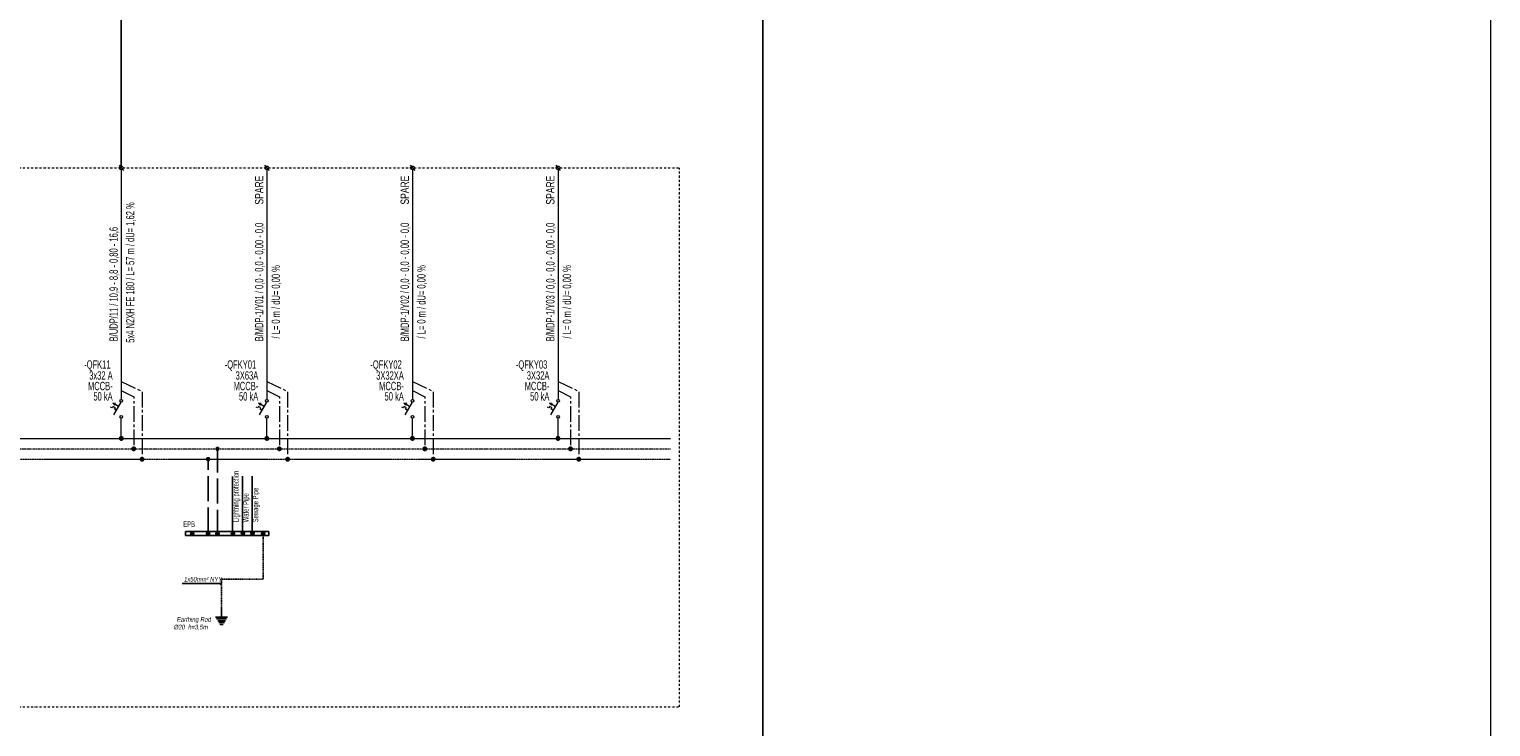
# Model space of a CAD drawing. Header units: millimetres. Extents: x -249865 to 125158, y -30755 to 173378.
# Tile 31 of 34: x 84996 to 120135, y 108419 to 125178. Entities that reach past the tile are written whole.
import ezdxf
from ezdxf.enums import TextEntityAlignment as Align

# ---------------------------------------------------------------- set-up
doc = ezdxf.new("R2010")
doc.units = ezdxf.units.MM
for name, pattern in [('ACAD_ISO02W100', [15, 12, -3]), ('CENTER2', [1.125, 0.75, -0.125, 0.125, -0.125]), ('CENTERX2', [4, 2.5, -0.5, 0.5, -0.5]), ('DASHDOT', [1, 0.5, -0.25, 0, -0.25]), ('DASHED2', [0.375, 0.25, -0.125])]:
    doc.linetypes.add(name, pattern=pattern)
for name, color, linetype, lineweight in [('A-XREF-MIMARI-2$0$M_NOTE', 8, 'Continuous', 5), ('E-TP-BARA-N', 11, 'DASHED2', 13), ('E-TP-BARA-P', 6, 'Continuous', 18), ('E-TP-BARA-PE', 91, 'CENTER2', 13), ('E-TP-CIZIM', 3, 'Continuous', 13), ('E-TP-CIZIM-TEXT', 150, 'Continuous', 13), ('E_PANO-CERCEVE', 1, 'Continuous', 9), ('Текст', 7, 'Continuous', 25)]:
    doc.layers.add(name, color=color, linetype=linetype, lineweight=lineweight)
for name, color, linetype in [('E-LEJANT', 7, 'Continuous'), ('E_PANO-CIZIM', 7, 'Continuous'), ('KDmuh-2', 10, 'Continuous'), ('KDmuh-3', 4, 'Continuous'), ('KDmuh-Yangın', 100, 'CENTERX2'), ('KDmuh-yazı1', 7, 'Continuous'), ('WINDOWS', 5, 'Continuous')]:
    doc.layers.add(name, color=color, linetype=linetype)
doc.styles.add('EM-TP-YAZI-SHX', font='swisscl.ttf', dxfattribs={"width": 0.6})
doc.styles.add('KDmuhendislik-2', font='swisscl.ttf')
doc.styles.add('TROMANS', font='arial.ttf')

# ---------------------------------------------------------------- blocks, each defined once
blk = doc.blocks.new('VG-PN-AP-CIKIS-2')
at = {"layer": 'E-TP-BARA-N', "linetype": 'CENTER2', "ltscale": 50, "flags": 128}
blk.add_lwpolyline([(0, 1364.8), (30, 1350.3), (30, 1225)], dxfattribs=at)
at = {"layer": 'E-TP-BARA-P', "linetype": 'Continuous'}
for p, q in [((0, 1895.6), (0, 1343.5)), ((0, 1250), (0, 1298.7))]:
    blk.add_line(p, q, dxfattribs=at)
at = {"layer": 'E-TP-BARA-PE', "ltscale": 50, "flags": 128}
blk.add_lwpolyline([(0, 1387), (50, 1362.8), (50, 1200)], dxfattribs=at)
at = {"layer": 'E-TP-CIZIM', "color": 7}
for p, q in [((-0.8, 1337.2), (-18.4, 1306.7)), ((-6.7, 1327), (-14.8, 1331.5))]:
    blk.add_line(p, q, dxfattribs=at)
at = {"layer": 'E-TP-CIZIM', "color": 7, "flags": 128}
blk.add_lwpolyline([(-12, 1317.7), (-16.3, 1320.1), (-14.2, 1323.8), (-19.8, 1327), (-21.9, 1323.2), (-25.6, 1325.3)], dxfattribs=at)
blk.add_lwpolyline([(-15.8, 1329.8), (-13.7, 1333.5), (-20.4, 1334.8)], close=True, dxfattribs=at)
at = {"layer": 'E-TP-CIZIM', "color": 1, "linetype": 'Continuous', "const_width": 5.93}
blk.add_lwpolyline([(-3, 1250, 1), (3, 1250, 1)], format="xyb", close=True, dxfattribs=at)
at = {"layer": 'E-TP-CIZIM', "color": 1, "linetype": 'Continuous', "const_width": 5.93, "elevation": 0}
for points in [[(27, 1225, 1), (32.9, 1225, 1)], [(47, 1200, 1), (52.9, 1200, 1)]]:
    blk.add_lwpolyline(points, format="xyb", close=True, dxfattribs=at)
at = {"layer": 'E-TP-CIZIM', "color": 7}
for centre in [(0, 1340.3), (0, 1301.9)]:
    blk.add_circle(centre, 3.2, dxfattribs=at)
at = {"layer": 'E_PANO-CERCEVE', "linetype": 'Continuous'}
blk.add_line((-5.4, 1906.3), (5.4, 1893.7), dxfattribs=at)
blk.add_ellipse((0, 1900), major_axis=(-4.45, 0), ratio=1, start_param=5.497787, end_param=11.780972, dxfattribs=at)
at = {"style": 'EM-TP-YAZI-SHX', "width": 0.8, "flags": 13}
blk.add_attdef('GEN', text='', height=20, dxfattribs=at).set_placement((26, 1172.8), align=Align.MIDDLE)
at = {"layer": 'E-TP-CIZIM-TEXT', "style": 'EM-TP-YAZI-SHX', "width": 0.8, "flags": 12}
for tag, p in [('ACIKLAMA1', (-8.5, 1483.2)), ('BES-KABLO', (31.5, 1479.9))]:
    blk.add_attdef(tag, p, '', height=20, rotation=90, dxfattribs=at)
for tag, p in [('SGRT-AMP', (-20.7, 1391.3)), ('SGRT-NO', (-20.7, 1417.6)), ('SGRT-TIP', (-20.7, 1365.9)), ('SGRT-NOT', (-20.7, 1341))]:
    blk.add_attdef(tag, text='', height=20, dxfattribs=at).set_placement(p, align=Align.RIGHT)
blk = doc.blocks.new('TXOP')
at = {"layer": 'KDmuh-3'}
for p, q in [((7.4, 39.5), (-7.4, 39.5)), ((4.5, 44.5), (-4.5, 44.5)), ((16.1, 24.5), (-16.1, 24.5)), ((13.2, 29.5), (-13.2, 29.5)), ((10.3, 34.5), (-10.3, 34.5)), ((0, 0), (0, 24.5))]:
    blk.add_line(p, q, dxfattribs=at)

msp = doc.modelspace()

# ---------------------------------------------------------------- hatches: boundary and pattern name
at = {"layer": 'WINDOWS'}
h = msp.add_hatch(color=256, dxfattribs=at)
edge = h.paths.add_edge_path()
edge.add_arc((88916, 113055), 40.8, 0, 360)
h = msp.add_hatch(color=256, dxfattribs=at)
edge = h.paths.add_edge_path()
edge.add_arc((89297, 113064), 40.8, 0, 360)
h = msp.add_hatch(color=256, dxfattribs=at)
edge = h.paths.add_edge_path()
edge.add_arc((89522, 113064), 40.8, 0, 360)
h = msp.add_hatch(color=256, dxfattribs=at)
edge = h.paths.add_edge_path()
edge.add_arc((89894, 113064), 40.8, 0, 360)
h = msp.add_hatch(color=256, dxfattribs=at)
edge = h.paths.add_edge_path()
edge.add_arc((90133, 113069), 40.8, 0, 360)
h = msp.add_hatch(color=256, dxfattribs=at)
edge = h.paths.add_edge_path()
edge.add_arc((90364, 113069), 40.8, 0, 360)
h = msp.add_hatch(color=256, dxfattribs=at)
edge = h.paths.add_edge_path()
edge.add_arc((90618, 113065), 40.8, 0, 360)

# ---------------------------------------------------------------- linework, layer by layer
for p, q in [((87209, 121847), (87209, 145847)), ((89885, 113076, 0), (89885, 114435, 0)), ((90124, 113080, 0), (90124, 114440, 0)), ((90355, 113080, 0), (90355, 114440, 0)), ((90754, 113112, 0), (88756, 113112, 0))]:
    msp.add_line(p, q)
at = {"elevation": 0}
msp.add_lwpolyline([(88756, 113112), (88756, 113018), (90754, 113018), (90754, 113112)], dxfattribs=at)
at = {"layer": 'A-XREF-MIMARI-2$0$M_NOTE', "color": 7}
msp.add_lwpolyline([(-249865, 89278), (120135, 89278), (120135, 173378), (-249865, 173378)], close=True, dxfattribs=at)
at = {"layer": 'E-LEJANT'}
msp.add_line((102632, 89283), (102632, 173378), dxfattribs=at)
msp.add_line((102632, 89283), (102632, 173378), dxfattribs=at)
at = {"layer": 'E-TP-BARA-N', "ltscale": 100}
msp.add_line((51149, 115097, 0), (100416, 115097, 0), dxfattribs=at)
at = {"layer": 'E-TP-BARA-P'}
msp.add_line((51149, 115347, 0), (100416, 115347, 0), dxfattribs=at)
at = {"layer": 'E-TP-BARA-PE', "ltscale": 50}
msp.add_line((51149, 114847, 0), (100416, 114847, 0), dxfattribs=at)
at = {"layer": 'E_PANO-CERCEVE', "color": 9, "linetype": 'DASHDOT', "ltscale": 100}
for p, q in [((50608, 121847, 0), (100628, 121847, 0)), ((100628, 108898), (100628, 121847, 0)), ((50609, 108898, 0), (100628, 108898))]:
    msp.add_line(p, q, dxfattribs=at)
at = {"layer": 'E_PANO-CIZIM', "linetype": 'Continuous', "const_width": 53.4, "elevation": 0}
for points in [[(89549, 115097, -1), (89496, 115097, -1)], [(89324, 114849, -1), (89270, 114849, -1)]]:
    msp.add_lwpolyline(points, format="xyb", close=True, dxfattribs=at)
at = {"layer": 'KDmuh-2', "linetype": 'DASHDOT', "elevation": 0}
msp.add_lwpolyline([(90618, 113065), (90618, 111966), (89621, 111966), (89621, 111276)], dxfattribs=at)
at = {"layer": 'KDmuh-yazı1', "elevation": 0}
msp.add_lwpolyline([(89589, 111826), (89621, 111858), (88670, 111858)], dxfattribs=at)
at = {"layer": 'WINDOWS'}
for centre in [(88916, 113055, 0), (89297, 113064, 0), (89522, 113064, 0), (89894, 113064, 0), (90133, 113069, 0), (90364, 113069, 0), (90618, 113065, 0)]:
    msp.add_circle(centre, 40.8, dxfattribs=at)
at = {"layer": 'Текст', "linetype": 'ACAD_ISO02W100', "ltscale": 50}
for p, q in [((89522, 113031, 0), (89522, 115105, 0)), ((89297, 113091, 0), (89297, 114853, 0))]:
    msp.add_line(p, q, dxfattribs=at)
at = {"layer": 'Текст', "const_width": 11.8, "elevation": 0}
for points in [[(89528, 115097, -1), (89517, 115097, -1)], [(89303, 114849, -1), (89291, 114849, -1)]]:
    msp.add_lwpolyline(points, format="xyb", close=True, dxfattribs=at)

# ---------------------------------------------------------------- block references
for p, xscale, yscale, zscale, values in [((87209, 102847), 10.00000000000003, 10.00000000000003, 10.00000000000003, {'ACIKLAMA1': 'B/UDP/11 / 10,9 - 8,8 - 0,80 - 16,6', 'BES-KABLO': '5x4 N2XH FE 180 / L= 57 m / dU= 1,62 %', 'SGRT-AMP': '3x32 A', 'SGRT-TIP': 'MCCB-', 'SGRT-NOT': '50 kA', 'SGRT-NO': '-QFK11 '}), ((90709, 102847), 10, 10, 10, {'ACIKLAMA1': 'B/MDP-1/Y01 / 0,0 - 0,0 - 0,00 - 0,0', 'BES-KABLO': '  / L= 0 m / dU= 0,00 %', 'SGRT-AMP': ' 3X63A', 'SGRT-TIP': 'MCCB-', 'SGRT-NOT': '50 kA', 'SGRT-NO': '-QFKY01 '}), ((94209, 102847), 10, 10, 10, {'ACIKLAMA1': 'B/MDP-1/Y02 / 0,0 - 0,0 - 0,00 - 0,0', 'BES-KABLO': '  / L= 0 m / dU= 0,00 %', 'SGRT-AMP': ' 3X32XA', 'SGRT-TIP': 'MCCB-', 'SGRT-NOT': '50 kA', 'SGRT-NO': '-QFKY02 '}), ((97709, 102847), 10, 10, 10, {'ACIKLAMA1': 'B/MDP-1/Y03 / 0,0 - 0,0 - 0,00 - 0,0', 'BES-KABLO': '  / L= 0 m / dU= 0,00 %', 'SGRT-AMP': ' 3X32A', 'SGRT-TIP': 'MCCB-', 'SGRT-NOT': '50 kA', 'SGRT-NO': '-QFKY03 '})]:
    msp.add_blockref('VG-PN-AP-CIKIS-2', p, dxfattribs=dict(xscale=xscale, yscale=yscale, zscale=zscale)).add_auto_attribs(values)
at = {"layer": 'KDmuh-Yangın', "xscale": 9, "yscale": 9, "zscale": 9, "rotation": 180}
msp.add_blockref('TXOP', (89621, 111276, 0), dxfattribs=at)

# ---------------------------------------------------------------- texts
at = {"layer": 'E-TP-CIZIM-TEXT', "style": 'EM-TP-YAZI-SHX'}
for p in [(90624, 120965), (94124, 120965), (97624, 120965)]:
    msp.add_text('SPARE', height=200, rotation=90, dxfattribs=at).set_placement(p)
at = {"layer": 'KDmuh-yazı1', "style": 'KDmuhendislik-2', "oblique": 8}
for s, p in [('1x50mm² NYY', (88713, 111907, 0)), ('Earthing Rod', (88541, 110941, 0)), ('Ø20  h=3,5m', (88469, 110758, 0))]:
    msp.add_text(s, height=112.5, dxfattribs=at).set_placement(p)
at = {"layer": 'Текст', "style": 'TROMANS', "width": 0.6}
for s, p in [('Lightning protection', (90033, 113338, 0)), ('Water Pipe', (90273, 113332, 0)), ('Sewage Pipe', (90504, 113332, 0))]:
    msp.add_text(s, height=135, rotation=90, dxfattribs=at).set_placement(p)
msp.add_text('EPB', height=135, dxfattribs=at).set_placement((88699, 113219, 0))

doc.saveas('drawing.dxf')
